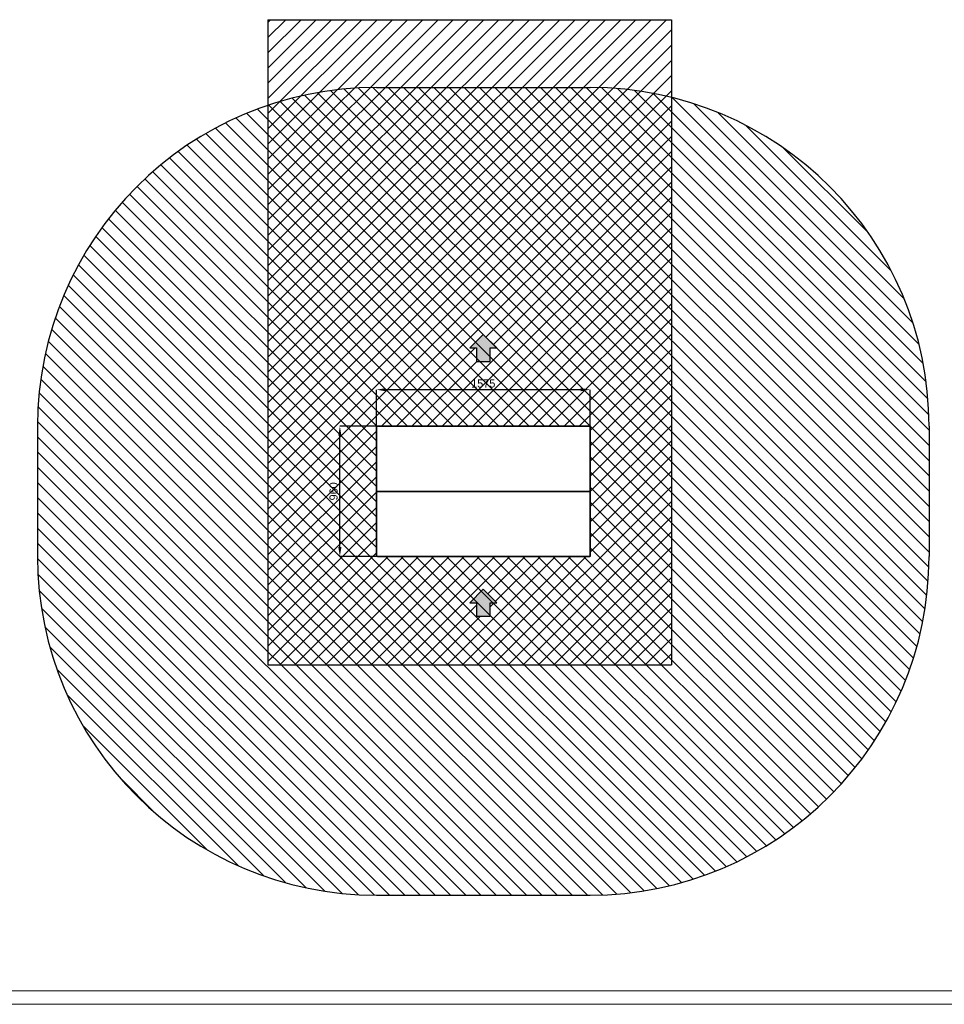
# Model space of a CAD drawing. Header units: millimetres. Extents: x 0 to 39025, y 0 to 11880.
# Tile 2 of 40: x 7398 to 14216, y 0 to 7265. Entities that reach past the tile are written whole.
import ezdxf

# ---------------------------------------------------------------- set-up
doc = ezdxf.new("R2010")
doc.units = ezdxf.units.MM
doc.header["$PDSIZE"] = -1
for name, color, linetype in [('ANOTACIJE', 7, 'Continuous'), ('DIMENZIJE', 4, 'Continuous'), ('FORMAT', 7, 'Continuous'), ('ODMIKI funkcionalni', 253, 'Continuous'), ('ODMIKI varnostni', 252, 'Continuous')]:
    doc.layers.add(name, color=color, linetype=linetype)
doc.styles.add('SLDTEXTSTYLE6', font='txt')
doc.dimstyles.new('SLDDIMSTYLE0', dxfattribs={"dimtxt": 3, "dimasz": 3.414889, "dimexe": 0, "dimexo": 0.0625, "dimgap": 0.75, "dimtad": 1, "dimdec": 0, "dimlfac": 20, "dimrnd": 1e-09, "dimzin": 12, "dimdsep": 46, "dimtxsty": 'SLDTEXTSTYLE6', "dimsah": 1, "dimcen": 0.09, "dimadec": 0, "dimazin": 3, "dimtfac": 1, "dimtdec": 0, "dimtofl": 0, "dimtmove": 0, "dimatfit": 3, "dimfxl": 1, "dimfrac": 2, "dimtolj": 1, "dimtzin": 12, "dimarcsym": 0})

# ---------------------------------------------------------------- blocks, each defined once
blk = doc.blocks.new('*D46')
at = {"layer": 'Defpoints', "color": 0, "transparency": 16777216}
for p in [(9758.5, 4264.9), (10033, 4264.9), (10033, 3305)]:
    blk.add_point(p, dxfattribs=at)
at = {"layer": 'DIMENZIJE', "color": 0, "lineweight": -2, "transparency": 16777216}
for p, q in [((10031.7, 4264.9), (9758.5, 4264.9)), ((9758.5, 3373.2), (9758.5, 4196.6)), ((10031.7, 3305), (9758.5, 3305))]:
    blk.add_line(p, q, dxfattribs=at)
at = {"layer": 'DIMENZIJE', "color": 0, "transparency": 16777216}
for points in [[(9747.1, 4196.6), (9769.9, 4196.6), (9758.5, 4264.9)], [(9747.1, 3373.2), (9769.9, 3373.2), (9758.5, 3305)]]:
    blk.add_solid(points, dxfattribs=at)
at = {"layer": 'DIMENZIJE', "color": 0, "transparency": 16777216, "insert": (9681.8, 3784.9), "char_height": 60, "attachment_point": 2, "rotation": 90, "style": 'SLDTEXTSTYLE6'}
blk.add_mtext('\\A1;960', dxfattribs=at)
blk = doc.blocks.new('*D47')
at = {"layer": 'Defpoints', "color": 0, "transparency": 16777216}
for p in [(10028.5, 4534.9), (10028.5, 4262), (11603.6, 4262)]:
    blk.add_point(p, dxfattribs=at)
at = {"layer": 'DIMENZIJE', "color": 0, "lineweight": -2, "transparency": 16777216}
for p, q in [((10028.5, 4263.3), (10028.5, 4534.9)), ((11535.3, 4534.9), (10096.8, 4534.9)), ((11603.6, 4263.3), (11603.6, 4534.9))]:
    blk.add_line(p, q, dxfattribs=at)
at = {"layer": 'DIMENZIJE', "color": 0, "transparency": 16777216}
for points in [[(10096.8, 4546.3), (10096.8, 4523.5), (10028.5, 4534.9)], [(11535.3, 4546.3), (11535.3, 4523.5), (11603.6, 4534.9)]]:
    blk.add_solid(points, dxfattribs=at)
at = {"layer": 'DIMENZIJE', "color": 0, "transparency": 16777216, "insert": (10816, 4610.8), "char_height": 60, "attachment_point": 2, "style": 'SLDTEXTSTYLE6'}
blk.add_mtext('\\A1;1575', dxfattribs=at)
blk = doc.blocks.new('PUŠČICA')
h = blk.add_hatch(color=256)
h.dxf.hatch_style = 1
h.paths.add_polyline_path([(-50, 50), (-50, 25), (-100, 25), (-100, -25), (-50, -25), (-50, -50), (0, 0)])
at = {"ltscale": 10}
for p, q in [((0, 0), (-50, 50)), ((-50, 50), (-50, 25)), ((-100, 25), (-100, -25)), ((-50, 25), (-100, 25)), ((-50, -50), (0, 0)), ((-100, -25), (-50, -25)), ((-50, -25), (-50, -50))]:
    blk.add_line(p, q, dxfattribs=at)

msp = doc.modelspace()

# ---------------------------------------------------------------- hatches: boundary and pattern name
at = {"layer": 'ODMIKI funkcionalni'}
h = msp.add_hatch(dxfattribs=at)
h.set_pattern_fill('ANSI31', color=256, scale=25)
h.set_pattern_definition([(45, (42453.92, 2865.83), (-56.1266, 56.1266), [])])
h.paths.add_polyline_path([(12203.5, 7264.9), (9228.5, 7264.9), (9228.5, 2505), (12203.5, 2505)])
h.paths.add_polyline_path([(10816, 4943.3), (10916, 4843.3), (10866, 4843.3), (10866, 4743.3), (10766, 4743.3), (10766, 4843.3), (10716, 4843.3)], flags=16)
h.paths.add_polyline_path([(11604.5, 4267.2), (11604.5, 3304.4), (10027.9, 3304.4), (10027.9, 4267.2)], flags=16)
h.paths.add_polyline_path([(11603.5, 4262.9, 1.023118), (11599.5, 4262.8, -0.022168), (11602.2, 4263), (11601.5, 4263), (11601.5, 4263, -0.016602)], flags=0)
h.paths.add_polyline_path([(10028.5, 3306.9, 1.023118), (10032.5, 3307, -0.022168), (10029.9, 3306.9), (10030.6, 3306.9), (10030.5, 3306.9, -0.016602)], flags=0)
h.paths.add_polyline_path([(11602.5, 4262.9), (11602.5, 4262.1, -0.025568), (11603.6, 4262), (11603.6, 3784.9), (11602.5, 3306.9, -0.414214), (11601.5, 3305.9), (11599.1, 3305.9), (11599.1, 3304.9), (10036.8, 3304.9), (10029.5, 3305), (10029.5, 3307.8, -0.025568), (10028.5, 3307.8), (10028.5, 3784.9), (10029.5, 4262.9, -0.414214), (10030.5, 4263.9), (10033, 4263.9), (10033, 4264.9), (11601.5, 4263.9, -0.413892)], flags=0)
h.paths.add_polyline_path([(11596.5, 4264.9), (11596.5, 4262.1), (11599.1, 4262.1), (11599.1, 4264.9)], flags=0)
h.paths.add_polyline_path([(10030, 3307.8), (10028.5, 3307.8), (10029.5, 3306.9, 1), (10031.5, 3306.9), (10032.9, 3307.7), (10032.9, 3307.8), (10030.5, 3307.8), (10030.5, 3305.1), (10033, 3305), (10031.5, 3306.9, -1.721207)], flags=0)
h.paths.add_polyline_path([(11599.6, 3306.3), (11599.6, 3306.3), (11601.5, 3306.9), (11601.5, 3307.8), (11599.7, 3307.8, 1.251627), (11603.5, 3306.9, -0.016602), (11601.5, 3306.9), (11599.6, 3306.3), (11599, 3308.4, 0.072126), (11602.5, 3307.8), (11602.5, 3308.7, -1.455252)], flags=0)
h.paths.add_polyline_path([(10032.4, 4263.5), (10032.4, 4263.6), (10030.5, 4263), (10030.5, 4262.1), (10032.3, 4262.1, 1.251627), (10028.5, 4262.9, -0.016602), (10030.5, 4263), (10032.4, 4263.6), (10033.1, 4261.5, 0.072126), (10029.5, 4262.1), (10029.5, 4261.2, -1.455252)], flags=0)
h.paths.add_polyline_path([(11602.5, 3785), (11602.6, 3784.9), (10029.5, 3784.9), (10029.5, 3785)], flags=0)
h.paths.add_polyline_path([(10816, 3063.4), (10916, 2963.4), (10866, 2963.4), (10866, 2863.4), (10766, 2863.4), (10766, 2963.4), (10716, 2963.4)], flags=16)
at = {"layer": 'ODMIKI varnostni'}
h = msp.add_hatch(dxfattribs=at)
h.set_pattern_fill('ANSI31', color=256, scale=25, angle=90)
h.set_pattern_definition([(135, (42453.92, 2376.62), (-56.1266, -56.1266), [])])
h.paths.add_polyline_path([(11603.6, 6764.9), (10028.5, 6764.9, 0.414214), (7528.5, 4264.9), (7528.5, 3305, 0.414214), (10028.5, 805), (11603.6, 805, 0.414214), (14103.6, 3305), (14103.6, 4264.9, 0.414214)])
h.paths.add_polyline_path([(11604.2, 4265.4), (11604.2, 3304.5), (10028.1, 3304.5), (10028.1, 4265.4)], flags=16)
h.paths.add_polyline_path([(11603.6, 3784.9), (11603.6, 3304.9), (10028.5, 3304.9), (10028.5, 3784.9), (10028.5, 4264.9), (11603.6, 4264.9)], flags=0)
h.paths.add_polyline_path([(10032.5, 3307, -0.022168), (10029.9, 3306.9), (10030.6, 3306.9), (10030.5, 3306.9, -0.016602), (10028.5, 3306.9, 1.023118)], flags=0)
h.paths.add_polyline_path([(11599.5, 4262.8, -0.022168), (11602.2, 4263), (11601.5, 4263), (11601.5, 4263, -0.016602), (11603.5, 4262.9, 1.023118)], flags=0)
h.paths.add_polyline_path([(11602.5, 3785), (11602.6, 3784.9), (11602.5, 3784.9), (11602.5, 3307.8, 0.015841), (11603.3, 3307.8, -0.533778), (11601.7, 3304.9), (11595.4, 3304.9), (11595.3, 3304.9), (11595.3, 3304.9), (10036.8, 3304.9), (10036.8, 3304.9), (10036.7, 3304.9), (10029.5, 3304.9), (10029.5, 3784.9), (10029.5, 3785), (10029.5, 3785), (10029.5, 4262.1, 0.015841), (10028.7, 4262.1, -0.533778), (10030.4, 4264.9), (10036.2, 4264.9), (10036.3, 4264.9), (10036.3, 4264.9), (11595.8, 4264.9), (11595.8, 4264.9), (11595.9, 4264.9), (11602.5, 4264.9)], flags=0)
h.paths.add_polyline_path([(10028.5, 4262.9), (10028.5, 4262.1), (10030.5, 4262.1), (10030.5, 4263, 0.016602)], flags=0)
h.paths.add_polyline_path([(11602, 4262.1), (11603.5, 4262.1), (11602.5, 4262.9, 2.057939), (11601.3, 4262, -0.030194), (11602.5, 4262.1), (11599.1, 4262.1), (11600.6, 4263.2, -1.446553)], flags=0)
h.paths.add_polyline_path([(11603.5, 3306.9), (11603.5, 3307.8), (11601.5, 3307.8), (11601.5, 3306.9, 0.016602)], flags=0)
h.paths.add_polyline_path([(11600.6, 3306.6), (11599.6, 3306.3), (11602.5, 3307.2, -0.990342)], flags=0)
h.paths.add_polyline_path([(10032.4, 4263.6), (10029.6, 4262.6, -0.990342), (10031.5, 4263.2)], flags=0)
h.paths.add_polyline_path([(10031.5, 3306.6, -1.446553), (10030, 3307.8), (10028.5, 3307.8), (10029.5, 3306.9, 2.057939), (10030.8, 3307.9, -0.030194), (10029.5, 3307.8), (10032.9, 3307.8)], flags=0)

# ---------------------------------------------------------------- linework, layer by layer
at = {"color": 7, "linetype": 'Continuous', "lineweight": 25}
for p, q in [((10028.5, 4262.9), (10028.5, 4262.1)), ((10028.5, 4262), (10028.5, 3307.8)), ((10029.5, 4262.1), (10029.5, 3785)), ((11602.5, 4262.1), (10029.5, 4262.1)), ((10030.5, 4263), (10032.4, 4263.6)), ((10032.4, 4263.6), (10032.9, 4262.1)), ((10033, 4264.9), (10033, 4262.1)), ((10033, 4264.9), (11599.1, 4264.9)), ((11596.5, 4264.9), (10035.6, 4264.9)), ((10035.6, 4264.9), (10035.6, 4264.9)), ((10036.2, 4264.9), (10036.3, 4264.9)), ((10036.3, 4264.9), (10036.3, 4264.9)), ((10036.3, 4264.9), (11595.8, 4264.9)), ((11595.8, 4264.9), (11595.8, 4264.9)), ((11595.9, 4264.9), (11595.8, 4264.9)), ((11596.5, 4264.9), (11596.5, 4264.9)), ((11599.1, 4262.1), (11599.1, 4264.9)), ((11599.6, 4263.6), (11599.1, 4262.1)), ((11601.5, 4263), (11599.6, 4263.6)), ((11602.5, 4262.1), (11602.5, 3785)), ((11603.5, 4262.9), (11603.5, 4262.1)), ((11603.6, 3307.8), (11603.6, 4262)), ((10028.5, 3784.9), (10029.5, 3784.9)), ((10029.5, 3785), (11602.5, 3785)), ((10029.5, 3784.9), (11602.5, 3784.9)), ((10029.5, 3784.9), (10029.5, 3307.8)), ((11602.5, 3784.9), (11602.5, 3307.8)), ((11603.6, 3784.9), (11602.6, 3784.9)), ((10028.5, 3306.9), (10028.5, 3307.8)), ((10029.5, 3307.8), (11602.5, 3307.8)), ((10030.5, 3306.9), (10032.4, 3306.3)), ((10032.4, 3306.3), (10032.9, 3307.8)), ((10033, 3305), (10033, 3307.8)), ((11599.1, 3305), (10033, 3305)), ((10035.6, 3304.9), (10035.6, 3305)), ((10035.6, 3304.9), (11596.5, 3304.9)), ((10036.7, 3304.9), (10036.8, 3304.9)), ((10036.8, 3304.9), (10036.8, 3304.9)), ((11595.3, 3304.9), (10036.8, 3304.9)), ((11595.3, 3304.9), (11595.3, 3304.9)), ((11595.4, 3304.9), (11595.3, 3304.9)), ((11596.5, 3304.9), (11596.5, 3305)), ((11599.6, 3306.3), (11599.1, 3307.8)), ((11599.1, 3307.8), (11599.1, 3305)), ((11601.5, 3306.9), (11599.6, 3306.3)), ((11603.5, 3306.9), (11603.5, 3307.8))]:
    msp.add_line(p, q, dxfattribs=at)
at = {"color": 8, "linetype": 'Continuous', "lineweight": 25}
for p, q in [((10030.5, 4262.1), (10030.5, 4263)), ((11601.5, 4263), (11601.5, 4262.1)), ((10030.5, 3306.9), (10030.5, 3307.8)), ((11601.5, 3307.8), (11601.5, 3306.9))]:
    msp.add_line(p, q, dxfattribs=at)
at = {"color": 7, "linetype": 'Continuous', "lineweight": 25, "flags": 128}
for points in [[(10029.5, 3784.9), (10029.5, 3785), (10029.5, 3785)], [(10029.5, 3784.9), (10029.5, 3784.9), (10029.5, 3784.9)], [(11602.6, 3784.9), (11602.5, 3785), (11602.5, 3785)], [(11602.5, 3784.9), (11602.5, 3784.9), (11602.6, 3784.9)]]:
    msp.add_lwpolyline(points, dxfattribs=at)
at = {"color": 7, "linetype": 'Continuous', "lineweight": 25}
for centre, radius, start, end in [((10030.5, 4262.9), 2, 18.5536, 180.03317), ((10029.9, 4232.8), 30.1, 88.72261, 92.52724), ((10029.3, 4249.4), 12.6, 88.86995, 93.62946), ((10030.5, 4262.9), 0.999, 19.11204, 180.06298), ((11601.5, 4262.9), 2, 359.96683, 161.4464), ((11601.5, 4262.9), 0.999, 359.93702, 160.88796), ((11602.2, 4232.8), 30.1, 87.47276, 91.27739), ((11602.8, 4251.8), 10.3, 85.82108, 91.67952), ((10029.2, 3318.1), 10.3, 265.82108, 271.67952), ((10029.9, 3337), 30.1, 267.47276, 271.27739), ((10030.5, 3306.9), 2, 179.96683, 341.4464), ((10030.5, 3306.9), 0.999, 179.93702, 340.88796), ((11601.5, 3306.9), 2, 198.5536, 0.03317), ((11601.5, 3306.9), 0.999, 199.11204, 0.06298), ((11602.2, 3337), 30.1, 268.72261, 272.52724), ((11602.8, 3320.4), 12.6, 268.86995, 273.62946)]:
    msp.add_arc(centre, radius, start, end, dxfattribs=at)
at = {"layer": 'FORMAT', "color": 7, "linetype": 'Continuous', "lineweight": 18, "ltscale": 27}
for p, q in [((500, 100), (28096, 100)), ((0, 0), (28196, 0))]:
    msp.add_line(p, q, dxfattribs=at)
at = {"layer": 'ODMIKI funkcionalni'}
for p, q in [((9228.5, 7264.9), (12203.5, 7264.9)), ((9228.5, 7264.9), (9228.5, 2505)), ((12203.5, 7264.9), (12203.5, 2505)), ((10027.9, 4267.2), (11604.5, 4267.2)), ((10027.9, 3304.4), (10027.9, 4267.2)), ((11604.5, 4267.2), (11604.5, 3304.4)), ((11604.5, 3304.4), (10027.9, 3304.4)), ((9228.5, 2505), (12203.5, 2505))]:
    msp.add_line(p, q, dxfattribs=at)
at = {"layer": 'ODMIKI varnostni'}
for p, q in [((10028.5, 6764.9), (11603.6, 6764.9)), ((7528.5, 4264.9), (7528.5, 3305)), ((10028.1, 4265.4), (11604.2, 4265.4)), ((10028.1, 3304.5), (10028.1, 4265.4)), ((11604.2, 4265.4), (11604.2, 3304.5)), ((14103.6, 4264.9), (14103.6, 3305)), ((11604.2, 3304.5), (10028.1, 3304.5)), ((10028.5, 805), (11603.6, 805))]:
    msp.add_line(p, q, dxfattribs=at)
for centre, start, end in [((10028.5, 4264.9), 90, 180), ((11603.6, 4264.9), 0, 90), ((10028.5, 3305), 180, 270), ((11603.6, 3305), 270, 0)]:
    msp.add_arc(centre, 2500, start, end, dxfattribs=at)

# ---------------------------------------------------------------- block references
at = {"layer": 'ANOTACIJE', "xscale": 2, "yscale": 2, "zscale": 2, "rotation": 90}
for p in [(10816, 4943.3), (10816, 3063.4)]:
    msp.add_blockref('PUŠČICA', p, dxfattribs=at)

# ---------------------------------------------------------------- dimensions: what is measured, and where the dimension line sits
at = {"layer": 'DIMENZIJE'}
dim = msp.add_linear_dim(base=(10028.5, 4534.9), p1=(11603.6, 4262), p2=(10028.5, 4262), dimstyle='SLDDIMSTYLE0', override={"dimscale": 20, "dimlfac": 1}, dxfattribs=at)
dim.commit()
dim.dimension.update_dxf_attribs({"geometry": '*D47', "text_midpoint": (10816, 4534.9), "dimtype": 160})
dim = msp.add_linear_dim(base=(9758.5, 4264.9), p1=(10033, 3305), p2=(10033, 4264.9), angle=90, dimstyle='SLDDIMSTYLE0', override={"dimscale": 20, "dimlfac": 1}, dxfattribs=at)
dim.commit()
dim.dimension.update_dxf_attribs({"geometry": '*D46', "text_midpoint": (9758.5, 3784.9), "dimtype": 160})

doc.saveas('drawing.dxf')
